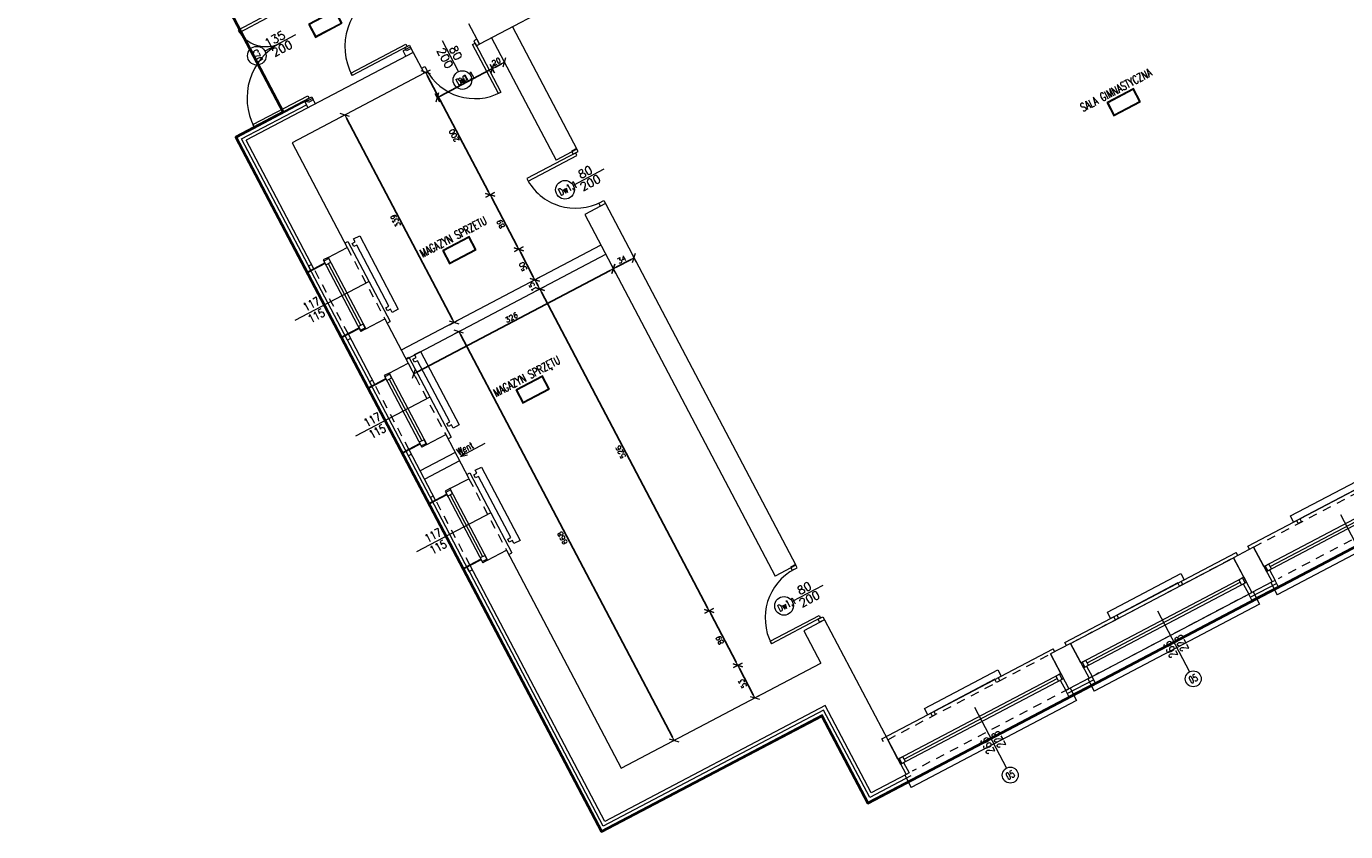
# Model space of a CAD drawing. Header units: metres. Extents: x 7408630 to 7411134, y 5569633 to 5570339.
# Tile 37 of 76: x 7410481 to 7410500, y 5569883 to 5569894. Entities that reach past the tile are written whole.
import ezdxf
from ezdxf.enums import TextEntityAlignment as Align

# ---------------------------------------------------------------- set-up
doc = ezdxf.new("R2010")
doc.units = ezdxf.units.M
doc.header["$MEASUREMENT"] = 0
doc.linetypes.add('HIDDEN', pattern=[9.525, 6.35, -3.175])
for name, color, linetype, lineweight in [('! grzejniki', 7, 'Continuous', 0), ('! tynk', 21, 'Continuous', 0), ('0-osie-tx', 66, 'Continuous', 9), ('Istn-cienka', 4, 'Continuous', 9), ('Istn-drzwi', 1, 'Continuous', 13), ('Istn-okna', 6, 'Continuous', 13), ('Istn-sciany', 3, 'Continuous', 20), ('Istn-went', 5, 'Continuous', 13), ('Istn-widok', 1, 'Continuous', 15), ('Ocieplenie', 4, 'ZIGZAG', 5), ('OPIS POM NOWE', 140, 'Continuous', 5), ('Opis_drzwi', 9, 'Continuous', 15), ('Opis_okna', 8, 'Continuous', 15), ('Opis_pom', 9, 'Continuous', 18), ('Sciany', 2, 'Continuous', 40)]:
    doc.layers.add(name, color=color, linetype=linetype, lineweight=lineweight)
doc.layers.add('Wyburzenia', color=7, linetype='Continuous', lineweight=13, true_color=0xb0b0b0)
doc.styles.add('ARCHETYP', font='romans.shx', dxfattribs={"height": 15})
doc.styles.add('ARIAL', font='tahoma.ttf')
doc.styles.add('TXT', font='simplex.shx')
doc.linetypes.add('ZIGZAG', pattern='A,0.00254,-5.08,[131,ltypeshp.shx,S=5.08,R=0,X=-5.08,Y=0],-10.16,[131,ltypeshp.shx,S=5.08,R=180,X=5.08,Y=0],-5.08', length=20.32254)
doc.dimstyles.new('DIM50', dxfattribs={"dimscale": 5, "dimtxt": 2, "dimasz": 1, "dimexe": 0, "dimexo": 0, "dimgap": 0.5, "dimtad": 1, "dimdec": 4, "dimrnd": 0.5, "dimdsep": 46, "dimtxsty": 'TXT', "dimblk": 'TICK1', "dimblk1": 'TICK1', "dimblk2": 'TICK1', "dimsah": 1, "dimcen": 0, "dimse1": 1, "dimse2": 1, "dimclrd": 1, "dimclre": 7, "dimclrt": 9, "dimadec": 0, "dimazin": 0, "dimtfac": 1, "dimtdec": 4, "dimtmove": 2, "dimatfit": 3, "dimldrblk": 'TICK1', "dimfxl": 1, "dimtolj": 1, "dimarcsym": 0})

# ---------------------------------------------------------------- blocks, each defined once
blk = doc.blocks.new('okno 1')
at = {"layer": 'Istn-cienka', "linetype": 'HIDDEN', "ltscale": 2}
for points in [[(5, -4), (271, -4)], [(271, -61), (15, -61)]]:
    blk.add_lwpolyline(points, dxfattribs=at)
at = {"layer": 'Istn-okna'}
for points in [[(5, -36), (271, -36)], [(5, -44), (271, -44)], [(13, -40), (263, -40)]]:
    blk.add_lwpolyline(points, dxfattribs=at)
for points in [[(7, -44), (13, -44), (13, -36), (7, -36)], [(263, -44), (269, -44), (269, -36), (263, -36)]]:
    blk.add_lwpolyline(points, close=True, dxfattribs=at)
at = {"layer": 'Istn-sciany'}
for points in [[(5, -36), (5, -4)], [(271, -36), (271, -4)], [(5, -36), (5, -44)], [(271, -36), (271, -44)], [(5, -44), (10, -44)], [(10, -44), (10, -61)], [(266, -44), (271, -44)], [(266, -44), (266, -61)], [(10, -61), (5, -61)], [(266, -61), (271, -61)]]:
    blk.add_lwpolyline(points, dxfattribs=at)
at = {"layer": 'Istn-widok'}
for points in [[(-2, 1), (278, 1)], [(-2, -4), (-2, 1)], [(278, -4), (278, 1)], [(3, -61), (3, -81)], [(273, -61), (273, -81)], [(273, -81), (3, -81)]]:
    blk.add_lwpolyline(points, dxfattribs=at)
blk = doc.blocks.new('okno 3')
at = {"layer": 'Istn-cienka', "linetype": 'HIDDEN', "ltscale": 2}
for points in [[(49110.7, -198820.6), (49110.7, -198713.6)], [(49167.7, -198708.6), (49167.7, -198825.6)]]:
    blk.add_lwpolyline(points, dxfattribs=at)
at = {"layer": 'Istn-okna'}
for points in [[(49128.7, -198708.6), (49128.7, -198825.6)], [(49132.7, -198716.6), (49132.7, -198817.6)], [(49136.7, -198708.6), (49136.7, -198825.6)]]:
    blk.add_lwpolyline(points, dxfattribs=at)
for points in [[(49128.7, -198710.6), (49128.7, -198716.6), (49136.7, -198716.6), (49136.7, -198710.6)], [(49128.7, -198817.6), (49128.7, -198823.6), (49136.7, -198823.6), (49136.7, -198817.6)]]:
    blk.add_lwpolyline(points, close=True, dxfattribs=at)
at = {"layer": 'Istn-sciany'}
for points in [[(49128.7, -198713.6), (49110.7, -198713.6)], [(49128.7, -198708.6), (49128.7, -198713.6)], [(49136.7, -198708.6), (49128.7, -198708.6)], [(49136.7, -198708.6), (49167.7, -198708.6)], [(49128.7, -198820.6), (49110.7, -198820.6)], [(49128.7, -198820.6), (49128.7, -198825.6)], [(49136.7, -198825.6), (49128.7, -198825.6)], [(49136.7, -198825.6), (49167.7, -198825.6)]]:
    blk.add_lwpolyline(points, dxfattribs=at)
at = {"layer": 'Istn-widok'}
for points in [[(49167.7, -198701.6), (49172.7, -198701.6)], [(49172.7, -198701.6), (49172.7, -198832.6)], [(49105.7, -198827.6), (49105.7, -198706.6)], [(49110.7, -198706.6), (49105.7, -198706.6)], [(49110.7, -198827.6), (49105.7, -198827.6)], [(49167.7, -198832.6), (49172.7, -198832.6)]]:
    blk.add_lwpolyline(points, dxfattribs=at)
blk = doc.blocks.new('TICK1')
at = {"color": 2}
blk.add_line((-1, -1), (1, 1), dxfattribs=at)
at = {"color": 0}
for p, q in [((0, 0), (-1, 0)), ((0, -1.4), (0, 1.4))]:
    blk.add_line(p, q, dxfattribs=at)
blk = doc.blocks.new('*D98')
at = {"layer": '0-osie-tx', "color": 1, "lineweight": -2}
blk.add_line((58124.7, -199365.6), (58124.7, -198707.6), dxfattribs=at)
at = {"layer": 'DEFPOINTS', "color": 0}
for p in [(58045.8, -198702.6), (58124.7, -198702.6), (58045.8, -199370.6)]:
    blk.add_point(p, dxfattribs=at)
at = {"layer": '0-osie-tx', "color": 1, "lineweight": -2, "xscale": 5, "yscale": 5, "zscale": 5}
for p, rotation in [((58124.7, -198702.6), 90), ((58124.7, -199370.6), 270)]:
    blk.add_blockref('TICK1', p, dxfattribs=dict(at, rotation=rotation))
at = {"layer": '0-osie-tx', "color": 9, "insert": (58118.4, -199036.6), "char_height": 7.5, "attachment_point": 5, "rotation": 90, "style": 'TXT'}
blk.add_mtext('\\A1;668', dxfattribs=at)
blk = doc.blocks.new('*D99')
at = {"layer": '0-osie-tx', "color": 1, "lineweight": -2}
blk.add_line((58124.7, -198682.6), (58124.7, -198353.6), dxfattribs=at)
at = {"layer": 'DEFPOINTS', "color": 0}
for p in [(58038.6, -198348.6), (58124.7, -198348.6), (58038.6, -198687.6)]:
    blk.add_point(p, dxfattribs=at)
at = {"layer": '0-osie-tx', "color": 1, "lineweight": -2, "xscale": 5, "yscale": 5, "zscale": 5}
for p, rotation in [((58124.7, -198348.6), 90), ((58124.7, -198687.6), 270)]:
    blk.add_blockref('TICK1', p, dxfattribs=dict(at, rotation=rotation))
at = {"layer": '0-osie-tx', "color": 9, "insert": (58118.4, -198518.1), "char_height": 7.5, "attachment_point": 5, "rotation": 90, "style": 'TXT'}
blk.add_mtext('\\A1;339', dxfattribs=at)
blk = doc.blocks.new('*D100')
at = {"layer": '0-osie-tx', "color": 1, "lineweight": -2}
blk.add_line((58359.6, -198726.2), (58043.6, -198726.2), dxfattribs=at)
at = {"layer": 'DEFPOINTS', "color": 0}
for p in [(58038.6, -198702.6), (58364.6, -198702.6), (58038.6, -198726.2)]:
    blk.add_point(p, dxfattribs=at)
at = {"layer": '0-osie-tx', "color": 1, "lineweight": -2, "xscale": 5, "yscale": 5, "zscale": 5, "rotation": 180}
blk.add_blockref('TICK1', (58038.6, -198726.2), dxfattribs=at)
at = {"layer": '0-osie-tx', "color": 1, "lineweight": -2, "xscale": 5, "yscale": 5, "zscale": 5}
blk.add_blockref('TICK1', (58364.6, -198726.2), dxfattribs=at)
at = {"layer": '0-osie-tx', "color": 9, "insert": (58201.6, -198720), "char_height": 7.5, "attachment_point": 5, "style": 'TXT'}
blk.add_mtext('\\A1;326', dxfattribs=at)
blk = doc.blocks.new('*D101')
at = {"layer": '0-osie-tx', "color": 1, "lineweight": -2}
blk.add_line((58369.6, -198726.2), (58393.6, -198726.2), dxfattribs=at)
at = {"layer": 'DEFPOINTS', "color": 0}
for p in [(58364.6, -198726.2), (58398.6, -198726.2), (58398.6, -198726.2)]:
    blk.add_point(p, dxfattribs=at)
at = {"layer": '0-osie-tx', "color": 1, "lineweight": -2, "xscale": 5, "yscale": 5, "zscale": 5, "rotation": 180}
blk.add_blockref('TICK1', (58364.6, -198726.2), dxfattribs=at)
at = {"layer": '0-osie-tx', "color": 1, "lineweight": -2, "xscale": 5, "yscale": 5, "zscale": 5}
blk.add_blockref('TICK1', (58398.6, -198726.2), dxfattribs=at)
at = {"layer": '0-osie-tx', "color": 9, "insert": (58381.6, -198720), "char_height": 7.5, "attachment_point": 5, "style": 'TXT'}
blk.add_mtext('\\A1;34', dxfattribs=at)
blk = doc.blocks.new('*D102')
at = {"layer": '0-osie-tx', "color": 1, "lineweight": -2}
blk.add_line((58256.9, -199365.6), (58256.9, -199322.6), dxfattribs=at)
at = {"layer": 'DEFPOINTS', "color": 0}
for p in [(58256.9, -199317.6), (58364.6, -199317.6), (58364.6, -199370.6)]:
    blk.add_point(p, dxfattribs=at)
at = {"layer": '0-osie-tx', "color": 1, "lineweight": -2, "xscale": 5, "yscale": 5, "zscale": 5}
for p, rotation in [((58256.9, -199317.6), 90), ((58256.9, -199370.6), 270)]:
    blk.add_blockref('TICK1', p, dxfattribs=dict(at, rotation=rotation))
at = {"layer": '0-osie-tx', "color": 9, "insert": (58250.7, -199344.1), "char_height": 7.5, "attachment_point": 5, "rotation": 90, "style": 'TXT'}
blk.add_mtext('\\A1;53', dxfattribs=at)
blk = doc.blocks.new('*D90')
at = {"layer": '0-osie-tx', "color": 1, "lineweight": -2}
blk.add_line((58256.9, -199312.6), (58256.9, -199233.6), dxfattribs=at)
at = {"layer": 'DEFPOINTS', "color": 0}
for p in [(58256.9, -199228.6), (58364.6, -199228.6), (58364.6, -199317.6)]:
    blk.add_point(p, dxfattribs=at)
at = {"layer": '0-osie-tx', "color": 1, "lineweight": -2, "xscale": 5, "yscale": 5, "zscale": 5}
for p, rotation in [((58256.9, -199228.6), 90), ((58256.9, -199317.6), 270)]:
    blk.add_blockref('TICK1', p, dxfattribs=dict(at, rotation=rotation))
at = {"layer": '0-osie-tx', "color": 9, "insert": (58250.7, -199273.1), "char_height": 7.5, "attachment_point": 5, "rotation": 90, "style": 'TXT'}
blk.add_mtext('\\A1;89', dxfattribs=at)
blk = doc.blocks.new('*D91')
at = {"layer": '0-osie-tx', "color": 1, "lineweight": -2}
blk.add_line((58256.9, -199223.6), (58256.9, -198707.6), dxfattribs=at)
at = {"layer": 'DEFPOINTS', "color": 0}
for p in [(58256.9, -198702.6), (58364.6, -198702.6), (58364.6, -199228.6)]:
    blk.add_point(p, dxfattribs=at)
at = {"layer": '0-osie-tx', "color": 1, "lineweight": -2, "xscale": 5, "yscale": 5, "zscale": 5}
for p, rotation in [((58256.9, -198702.6), 90), ((58256.9, -199228.6), 270)]:
    blk.add_blockref('TICK1', p, dxfattribs=dict(at, rotation=rotation))
at = {"layer": '0-osie-tx', "color": 9, "insert": (58250.7, -198965.6), "char_height": 7.5, "attachment_point": 5, "rotation": 90, "style": 'TXT'}
blk.add_mtext('\\A1;526', dxfattribs=at)
blk = doc.blocks.new('*D92')
at = {"layer": '0-osie-tx', "color": 1, "lineweight": -2}
blk.add_line((58256.9, -198697.6), (58256.9, -198692.6), dxfattribs=at)
at = {"layer": 'DEFPOINTS', "color": 0}
for p in [(58256.9, -198687.6), (58364.6, -198687.6), (58364.6, -198702.6)]:
    blk.add_point(p, dxfattribs=at)
at = {"layer": '0-osie-tx', "color": 1, "lineweight": -2, "xscale": 5, "yscale": 5, "zscale": 5}
for p, rotation in [((58256.9, -198687.6), 90), ((58256.9, -198702.6), 270)]:
    blk.add_blockref('TICK1', p, dxfattribs=dict(at, rotation=rotation))
at = {"layer": '0-osie-tx', "color": 9, "insert": (58249.4, -198695.1), "char_height": 7.5, "attachment_point": 5, "rotation": 90, "style": 'TXT'}
blk.add_mtext('\\A1;15', dxfattribs=at)
blk = doc.blocks.new('*D93')
at = {"layer": '0-osie-tx', "color": 1, "lineweight": -2}
blk.add_line((58256.9, -198682.6), (58256.9, -198642.6), dxfattribs=at)
at = {"layer": 'DEFPOINTS', "color": 0}
for p in [(58256.9, -198637.6), (58364.6, -198637.6), (58364.6, -198687.6)]:
    blk.add_point(p, dxfattribs=at)
at = {"layer": '0-osie-tx', "color": 1, "lineweight": -2, "xscale": 5, "yscale": 5, "zscale": 5}
for p, rotation in [((58256.9, -198637.6), 90), ((58256.9, -198687.6), 270)]:
    blk.add_blockref('TICK1', p, dxfattribs=dict(at, rotation=rotation))
at = {"layer": '0-osie-tx', "color": 9, "insert": (58250.7, -198662.6), "char_height": 7.5, "attachment_point": 5, "rotation": 90, "style": 'TXT'}
blk.add_mtext('\\A1;50', dxfattribs=at)
blk = doc.blocks.new('*D94')
at = {"layer": '0-osie-tx', "color": 1, "lineweight": -2}
blk.add_line((58256.9, -198632.6), (58256.9, -198553.6), dxfattribs=at)
at = {"layer": 'DEFPOINTS', "color": 0}
for p in [(58256.9, -198548.6), (58364.6, -198548.6), (58364.6, -198637.6)]:
    blk.add_point(p, dxfattribs=at)
at = {"layer": '0-osie-tx', "color": 1, "lineweight": -2, "xscale": 5, "yscale": 5, "zscale": 5}
for p, rotation in [((58256.9, -198548.6), 90), ((58256.9, -198637.6), 270)]:
    blk.add_blockref('TICK1', p, dxfattribs=dict(at, rotation=rotation))
at = {"layer": '0-osie-tx', "color": 9, "insert": (58250.7, -198593.1), "char_height": 7.5, "attachment_point": 5, "rotation": 90, "style": 'TXT'}
blk.add_mtext('\\A1;89', dxfattribs=at)
blk = doc.blocks.new('*D95')
at = {"layer": '0-osie-tx', "color": 1, "lineweight": -2}
blk.add_line((58256.9, -198543.6), (58256.9, -198353.6), dxfattribs=at)
at = {"layer": 'DEFPOINTS', "color": 0}
for p in [(58256.9, -198348.6), (58364.6, -198348.6), (58364.6, -198548.6)]:
    blk.add_point(p, dxfattribs=at)
at = {"layer": '0-osie-tx', "color": 1, "lineweight": -2, "xscale": 5, "yscale": 5, "zscale": 5}
for p, rotation in [((58256.9, -198348.6), 90), ((58256.9, -198548.6), 270)]:
    blk.add_blockref('TICK1', p, dxfattribs=dict(at, rotation=rotation))
at = {"layer": '0-osie-tx', "color": 9, "insert": (58250.7, -198448.6), "char_height": 7.5, "attachment_point": 5, "rotation": 90, "style": 'TXT'}
blk.add_mtext('\\A1;200', dxfattribs=at)
blk = doc.blocks.new('*D96')
at = {"layer": '0-osie-tx', "color": 1, "lineweight": -2}
blk.add_line((58359.6, -198388.6), (58349.6, -198388.6), dxfattribs=at)
at = {"layer": 'DEFPOINTS', "color": 0}
for p in [(58344.6, -198348.6), (58364.6, -198348.6), (58344.6, -198388.6)]:
    blk.add_point(p, dxfattribs=at)
at = {"layer": '0-osie-tx', "color": 1, "lineweight": -2, "xscale": 5, "yscale": 5, "zscale": 5, "rotation": 180}
blk.add_blockref('TICK1', (58344.6, -198388.6), dxfattribs=at)
at = {"layer": '0-osie-tx', "color": 1, "lineweight": -2, "xscale": 5, "yscale": 5, "zscale": 5}
blk.add_blockref('TICK1', (58364.6, -198388.6), dxfattribs=at)
at = {"layer": '0-osie-tx', "color": 9, "insert": (58354.6, -198382.4), "char_height": 7.5, "attachment_point": 5, "style": 'TXT'}
blk.add_mtext('\\A1;20', dxfattribs=at)
blk = doc.blocks.new('*D97')
at = {"layer": '0-osie-tx', "color": 1, "lineweight": -2}
blk.add_line((58339.6, -198388.6), (58259.6, -198388.6), dxfattribs=at)
at = {"layer": 'DEFPOINTS', "color": 0}
for p in [(58254.6, -198348.6), (58344.6, -198348.6), (58254.6, -198388.6)]:
    blk.add_point(p, dxfattribs=at)
at = {"layer": '0-osie-tx', "color": 1, "lineweight": -2, "xscale": 5, "yscale": 5, "zscale": 5, "rotation": 180}
blk.add_blockref('TICK1', (58254.6, -198388.6), dxfattribs=at)
at = {"layer": '0-osie-tx', "color": 1, "lineweight": -2, "xscale": 5, "yscale": 5, "zscale": 5}
blk.add_blockref('TICK1', (58344.6, -198388.6), dxfattribs=at)
at = {"layer": '0-osie-tx', "color": 9, "insert": (58299.6, -198382.4), "char_height": 7.5, "attachment_point": 5, "style": 'TXT'}
blk.add_mtext('\\A1;90', dxfattribs=at)
blk = doc.blocks.new('A$C142d3faa')
at = {"layer": '! grzejniki'}
for points in [[(-883.93352, 645.10619), (-878.93352, 645.10619), (-878.93352, 650.10619), (-868.93352, 650.10619), (-868.93352, 530.10619), (-878.93352, 530.10619), (-878.93352, 535.10619), (-883.93352, 535.10619), (-883.93352, 540.10619), (-878.93352, 540.10619), (-878.93352, 640.10619), (-883.93352, 640.10619)], [(-883.93352, 456.10619), (-878.93352, 456.10619), (-878.93352, 461.10619), (-868.93352, 461.10619), (-868.93352, 341.10619), (-878.93352, 341.10619), (-878.93352, 346.10619), (-883.93352, 346.10619), (-883.93352, 351.10619), (-878.93352, 351.10619), (-878.93352, 451.10619), (-883.93352, 451.10619)], [(-883.93352, 267.10619), (-878.93352, 267.10619), (-878.93352, 272.10619), (-868.93352, 272.10619), (-868.93352, 152.10619), (-878.93352, 152.10619), (-878.93352, 157.10619), (-883.93352, 157.10619), (-883.93352, 162.10619), (-878.93352, 162.10619), (-878.93352, 262.10619), (-883.93352, 262.10619)], [(-459.77464, -350.39381), (-459.77464, -345.39381), (-464.77464, -345.39381), (-464.77464, -335.39381), (-344.77464, -335.39381), (-344.77464, -345.39381), (-349.77464, -345.39381), (-349.77464, -350.39381), (-354.77464, -350.39381), (-354.77464, -345.39381), (-454.77464, -345.39381), (-454.77464, -350.39381)], [(-160.77464, -350.39381), (-160.77464, -345.39381), (-165.77464, -345.39381), (-165.77464, -335.39381), (-45.77464, -335.39381), (-45.77464, -345.39381), (-50.77464, -345.39381), (-50.77464, -350.39381), (-55.77464, -350.39381), (-55.77464, -345.39381), (-155.77464, -345.39381), (-155.77464, -350.39381)], [(138.22536, -350.39381), (138.22536, -345.39381), (133.22536, -345.39381), (133.22536, -335.39381), (253.22536, -335.39381), (253.22536, -345.39381), (248.22536, -345.39381), (248.22536, -350.39381), (243.22536, -350.39381), (243.22536, -345.39381), (143.22536, -345.39381), (143.22536, -350.39381)]]:
    blk.add_lwpolyline(points, close=True, dxfattribs=at)
at = {"layer": '! tynk'}
for points in [[(-960.77464, 637.60619), (-960.77464, 859.60619), (-844.77464, 859.60619)], [(-959.77464, 637.60619), (-959.77464, 858.60619), (-844.77464, 858.60619)], [(-949.77464, 638.60619), (-960.77464, 638.60619)], [(-931.77464, 637.60619), (-960.77464, 637.60619)], [(-960.77464, 448.60619), (-960.77464, 532.60619)], [(-931.77464, 532.60619), (-960.77464, 532.60619)], [(-949.77464, 531.60619), (-960.77464, 531.60619)], [(-959.77464, 448.60619), (-959.77464, 532.60619)], [(-949.77464, 449.60619), (-960.77464, 449.60619)], [(-931.77464, 448.60619), (-960.77464, 448.60619)], [(-960.77464, 259.60619), (-960.77464, 343.60619)], [(-931.77464, 343.60619), (-960.77464, 343.60619)], [(-959.77464, 259.60619), (-959.77464, 343.60619)], [(-949.77464, 342.60619), (-960.77464, 342.60619)], [(-949.77464, 260.60619), (-960.77464, 260.60619)], [(-931.77464, 259.60619), (-960.77464, 259.60619)], [(-960.77464, 208.1483), (-960.77464, 226.1483)], [(-527.77464, -418.39381), (-600.77464, -418.39381), (-600.77464, -275.39381), (-960.77464, -275.39381), (-960.77464, 154.60619)], [(-931.77464, 154.60619), (-960.77464, 154.60619)], [(-949.77464, 153.60619), (-960.77464, 153.60619)], [(-527.77464, -417.39381), (-599.77464, -417.39381), (-599.77464, -274.39381), (-959.77464, -274.39381), (-959.77464, 154.60619)], [(-271.77464, -418.39381), (-271.77464, -407.39381)], [(-228.77464, -417.39381), (-271.77464, -417.39381)], [(-228.77464, -418.39381), (-271.77464, -418.39381)], [(-228.77464, -418.39381), (-228.77464, -407.39381)], [(27.22536, -418.39381), (27.22536, -407.39381)], [(70.22536, -417.39381), (27.22536, -417.39381)], [(70.22536, -418.39381), (27.22536, -418.39381)], [(70.22536, -418.39381), (70.22536, -407.39381)]]:
    blk.add_lwpolyline(points, dxfattribs=at)
at = {"layer": 'Istn-drzwi'}
for points in [[(-885.77464, 991.10619), (-840.77464, 991.10619), (-840.77464, 995.10619), (-885.77464, 995.10619)], [(-930.77464, 864.10619), (-840.77464, 864.10619), (-840.77464, 860.10619), (-930.77464, 860.10619)], [(-836.77464, 860.10619), (-836.77464, 855.10619), (-844.77464, 855.10619), (-844.77464, 860.10619)], [(-770.77464, 864.10619), (-680.77464, 864.10619), (-680.77464, 860.10619), (-770.77464, 860.10619)], [(-676.77464, 860.10619), (-676.77464, 855.10619), (-684.77464, 855.10619), (-684.77464, 860.10619)], [(-671.77464, 814.60619), (-676.77464, 814.60619), (-676.77464, 822.60619), (-671.77464, 822.60619)], [(-591.77464, 814.60619), (-586.77464, 814.60619), (-586.77464, 822.60619), (-591.77464, 822.60619)], [(-595.77464, 738.60619), (-595.77464, 818.60619), (-591.77464, 818.60619), (-591.77464, 738.60619)], [(-616.77464, 606.60619), (-536.77464, 606.60619), (-536.77464, 610.60619), (-616.77464, 610.60619)], [(-532.77464, 610.60619), (-532.77464, 615.60619), (-540.77464, 615.60619), (-540.77464, 610.60619)], [(-532.77464, 530.60619), (-532.77464, 525.60619), (-540.77464, 525.60619), (-540.77464, 530.60619)], [(-532.77464, -69.39381), (-532.77464, -64.39381), (-540.77464, -64.39381), (-540.77464, -69.39381)], [(-616.77464, -145.39381), (-536.77464, -145.39381), (-536.77464, -149.39381), (-616.77464, -149.39381)], [(-532.77464, -149.39381), (-532.77464, -154.39381), (-540.77464, -154.39381), (-540.77464, -149.39381)]]:
    blk.add_lwpolyline(points, close=True, dxfattribs=at)
for points in [[(-815.77464, 950.10619), (-865.77464, 950.10619)], [(-631.77464, 793.60619), (-631.77464, 843.60619)], [(-511.77464, 570.60619), (-561.77464, 570.60619)], [(-511.77464, -109.39381), (-561.77464, -109.39381)]]:
    blk.add_lwpolyline(points, dxfattribs=at)
for centre, radius, start, end in [((-840.77464, 995.10619), 45, 179.99999987, 270.00000002), ((-840.77464, 860.10619), 90, 90.00000004, 180.00000004), ((-680.77464, 860.10619), 90, 90.00000004, 180.00000004), ((-591.77464, 818.60619), 80, 180.00000004, 270.00000004), ((-536.77464, 610.60619), 80, 179.99999996, 269.99999996), ((-536.77464, -149.39381), 80, 90.00000004, 180.00000004)]:
    blk.add_arc(centre, radius, start, end, dxfattribs=at)
at = {"layer": 'Istn-sciany'}
for p, q in [((-676.77464, 848.60619), (-949.77464, 848.60619)), ((-676.77464, 848.60619), (-676.77464, 814.60619)), ((-586.77464, 848.60619), (-586.77464, 814.60619)), ((-676.77464, 814.60619), (-892.77464, 814.60619)), ((-232.77464, 814.60619), (-586.77464, 814.60619)), ((-566.77464, 814.60619), (-566.77464, 614.60619)), ((-532.77464, 814.60619), (-532.77464, 614.60619)), ((-532.77464, 614.60619), (-566.77464, 614.60619))]:
    blk.add_line(p, q, dxfattribs=at)
for points in [[(-949.77464, 638.60619), (-949.77464, 848.60619)], [(-836.77464, 857.60619), (-848.77464, 857.60619)], [(-848.77464, 848.60619), (-848.77464, 857.60619)], [(-836.77464, 848.60619), (-836.77464, 857.60619)], [(-676.77464, 857.60619), (-688.77464, 857.60619)], [(-688.77464, 848.60619), (-688.77464, 857.60619)], [(-676.77464, 848.60619), (-676.77464, 857.60619)], [(-892.77464, 814.60619), (-892.77464, 643.60619)], [(-949.77464, 449.60619), (-949.77464, 531.60619)], [(-892.77464, 526.60619), (-892.77464, 454.60619)], [(-532.77464, 525.60619), (-566.77464, 525.60619)], [(-566.77464, 525.60619), (-566.77464, -65.39381)], [(-532.77464, 525.60619), (-532.77464, -65.39381)], [(-566.77464, 475.60619), (-892.77464, 475.60619)], [(-566.77464, 460.60619), (-892.77464, 460.60619)], [(-949.77464, 260.60619), (-949.77464, 342.60619)], [(-892.77464, 337.60619), (-892.77464, 265.60619)], [(-532.77464, -407.39381), (-589.77464, -407.39381), (-589.77464, -264.39381), (-949.77464, -264.39381), (-949.77464, 153.60619)], [(-892.77464, 148.60619), (-892.77464, -207.39381), (-566.77464, -207.39381)], [(-532.77464, -65.39381), (-566.77464, -65.39381)], [(-532.77464, -154.39381), (-566.77464, -154.39381)], [(-566.77464, -154.39381), (-566.77464, -207.39381)], [(-532.77464, -154.39381), (-532.77464, -350.39381)], [(-532.77464, -350.39381), (-532.77464, -407.39381)], [(-233.77464, -350.39381), (-266.77464, -350.39381)], [(-266.77464, -350.39381), (-266.77464, -407.39381)], [(-233.77464, -350.39381), (-233.77464, -407.39381)], [(65.22536, -350.39381), (32.22536, -350.39381)], [(32.22536, -350.39381), (32.22536, -407.39381)], [(65.22536, -350.39381), (65.22536, -407.39381)], [(-233.77464, -407.39381), (-266.77464, -407.39381)], [(65.22536, -407.39381), (32.22536, -407.39381)]]:
    blk.add_lwpolyline(points, dxfattribs=at)
at = {"layer": 'Istn-went'}
for p, q in [((-892.77464, 308.60619), (-949.77464, 308.60619)), ((-892.77464, 294.60619), (-949.77464, 294.60619))]:
    blk.add_line(p, q, dxfattribs=at)
for points in [[(-888.69164, 299.54572), (-878.71979, 302.32812)], [(-848.64724, 299.95843), (-888.69164, 299.54572)], [(-888.69164, 299.54572), (-878.66456, 296.96943)]]:
    blk.add_lwpolyline(points, dxfattribs=at)
at = {"layer": 'Ocieplenie', "linetype": 'ZIGZAG', "ltscale": 0.75}
for points in [[(-954.77464, 637.60619), (-954.77464, 853.60619), (-848.77464, 853.60619)], [(-954.77464, 448.60619), (-954.77464, 532.60619)], [(-954.77464, 259.60619), (-954.77464, 343.60619)], [(-527.77464, -412.39381), (-594.77464, -412.39381), (-594.77464, -269.39381), (-954.77464, -269.39381), (-954.77464, 154.60619)], [(-228.77464, -412.39381), (-271.77464, -412.39381)], [(70.22536, -412.39381), (27.22536, -412.39381)]]:
    blk.add_lwpolyline(points, dxfattribs=at)
at = {"layer": 'Opis_drzwi'}
for centre in [(-879.26784, 949.67787), (-632.56588, 780.1294), (-575.27464, 570.60619), (-575.27464, -109.39381)]:
    blk.add_circle(centre, 13.5, dxfattribs=at)
at = {"layer": 'Opis_okna'}
for points in [[(-887.77464, 585.10619), (-1009.20096, 585.10619)], [(-887.77464, 396.10619), (-1009.20096, 396.10619)], [(-887.77464, 207.10619), (-1009.20096, 207.10619)], [(-399.77464, -367.23493), (-399.77464, -466.82013)], [(-100.77464, -367.23493), (-100.77464, -466.82013)], [(198.22536, -367.23493), (198.22536, -466.82013)]]:
    blk.add_lwpolyline(points, dxfattribs=at)
for centre in [(-399.77464, -478.32013), (-100.77464, -478.32013)]:
    blk.add_circle(centre, 11.5, dxfattribs=at)
at = {"layer": 'Opis_pom', "ltscale": 0.7}
for points in [[(-791.83094, 933.67513), (-748.31094, 933.67513), (-748.31094, 955.43513), (-791.83094, 955.43513)], [(-790.74294, 934.76313), (-749.39894, 934.76313), (-749.39894, 954.34713), (-790.74294, 954.34713)], [(-772.83239, 553.67801), (-729.31239, 553.67801), (-729.31239, 575.43801), (-772.83239, 575.43801)], [(-771.74439, 554.76601), (-730.40039, 554.76601), (-730.40039, 574.35001), (-771.74439, 574.35001)], [(-772.83239, 325.85827), (-729.31239, 325.85827), (-729.31239, 347.61827), (-772.83239, 347.61827)], [(-771.74439, 326.94627), (-730.40039, 326.94627), (-730.40039, 346.53027), (-771.74439, 346.53027)], [(176.9839, 295.51703), (220.5039, 295.51703), (220.5039, 317.27703), (176.9839, 317.27703)], [(178.0719, 296.60503), (219.4159, 296.60503), (219.4159, 316.18903), (178.0719, 316.18903)]]:
    blk.add_lwpolyline(points, close=True, dxfattribs=at)
at = {"layer": 'Sciany'}
blk.add_lwpolyline([(1838.22536, 1656.60619), (-883.77464, 1656.60619), (-883.77464, 859.60619), (-960.77464, 859.60619), (-960.77464, -275.39381), (-600.77464, -275.39381), (-600.77464, -418.39381), (4503.72174, -418.39183), (4503.72174, 1121.60619), (3122.22536, 1121.60619)], dxfattribs=at)
at = {"layer": 'Wyburzenia'}
for points in [[(-233.77464, -350.39381), (32.22536, -350.39381)], [(-233.77464, -407.39381), (32.22536, -407.39381)]]:
    blk.add_lwpolyline(points, dxfattribs=at)
for p in [(-537.77464, -346.39381), (-238.77464, -346.39381), (60.22536, -346.39381)]:
    blk.add_blockref('okno 1', p)
at = {"layer": '0-osie-tx'}
for p in [(-50060.48607, 199352.19449), (-50060.48607, 199163.19449), (-50060.48607, 198974.19449)]:
    blk.add_blockref('okno 3', p, dxfattribs=at)
at = {"layer": 'Istn-drzwi', "color": 8, "style": 'ARCHETYP'}
for s, rotation, p in [('135', 359.99999996, (-860.35645, 953.10619)), ('200', 359.99999996, (-857.57872, 935.95905)), ('200', 269.99999996, (-645.92178, 835.41027)), ('80', 269.99999996, (-628.77464, 829.629)), ('80', 359.99999996, (-547.79745, 573.60619)), ('200', 359.99999996, (-553.57872, 556.45905)), ('80', 359.99999996, (-547.79745, -106.39381)), ('200', 359.99999996, (-553.57872, -123.54095))]:
    blk.add_text(s, height=12, rotation=rotation, dxfattribs=at).set_placement(p)
at = {"layer": 'Istn-went', "style": 'ARCHETYP', "width": 0.8}
blk.add_text('Went', height=10, rotation=0.00000004, dxfattribs=at).set_placement((-889.97603, 302.0823))
at = {"layer": 'OPIS POM NOWE', "style": 'ARIAL'}
for tag, p in [('E1,4', (2085.45351, 1677.90272)), ('E1,4', (2642.56507, 1467.09858)), ('E1,4', (2887.55495, 1334.66914)), ('E1,1', (2346.15173, 945.30692)), ('E1,2', (2380.28977, 731.46058)), ('E1,4', (3248.92697, 423.56227)), ('E1,3', (2269.29047, 389.84746)), ('E1,5', (4145.39689, -41.41678))]:
    blk.add_attdef(tag, text='', height=23.936, dxfattribs=at).set_placement(p, align=Align.MIDDLE_CENTER)
at = {"layer": 'Opis_drzwi', "style": 'ARCHETYP', "width": 0.7}
blk.add_text('DZ3', height=10, rotation=90, dxfattribs=at).set_placement((-874.34616, 940.25981))
for p in [(-641.98394, 775.20772), (-584.6927, 565.68451), (-584.6927, -114.31549)]:
    blk.add_text('Dw1,1', height=10, dxfattribs=at).set_placement(p)
at = {"layer": 'Opis_okna', "style": 'ARCHETYP'}
for s, height, width, p in [('117', 12, 0.8, (-989.13681, 589.1487)), ('115', 12, 0.8, (-990.56464, 570.78032)), ('117', 12, 0.8, (-989.13681, 400.1487)), ('115', 12, 0.8, (-990.56464, 381.78032)), ('117', 12, 0.8, (-989.13681, 211.1487)), ('115', 12, 0.8, (-990.56464, 192.78032)), ('05', 10, 0.7, (-405.75127, -483.24181)), ('05', 10, 0.7, (-106.75127, -483.24181))]:
    blk.add_text(s, height=height, dxfattribs=dict(at, width=width)).set_placement(p)
at = {"layer": 'Opis_okna', "style": 'ARCHETYP', "width": 0.8}
for s, p in [('266', (-403.23805, -437.87071)), ('228', (-384.86967, -437.14537)), ('266', (-104.23805, -437.87071)), ('228', (-85.86967, -437.14537))]:
    blk.add_text(s, height=12, rotation=90, dxfattribs=at).set_placement(p)
at = {"layer": 'Opis_pom', "ltscale": 0.7, "style": 'TXT', "width": 0.7}
for s, p in [('MAGAZYN SPRZETU', (-749.95726, 579.48433)), ('MAGAZYN SPRZĘTU', (-749.95726, 351.66458)), ('SALA GIMNASTYCZNA ', (199.85904, 321.32334))]:
    blk.add_text(s, height=12, dxfattribs=at).set_placement(p, align=Align.CENTER)
at = {"layer": 'Opis_pom', "ltscale": 0.7, "style": 'ARIAL'}
for tag, p in [('B1,18', (784.17545, 4749.37691)), ('B1,21', (1474.16062, 4744.55225)), ('A1,1', (-123.27527, 4710.79271)), ('B1/17', (593.195, 4721.36004)), ('1,22', (2015.9973, 4715.61993)), ('1,23', (2643.87974, 4721.36004)), ('B1,1', (2964.21389, 4687.19476)), ('B1,19', (983.47704, 4684.25047)), ('A1,6', (-365.37937, 4657.22679)), ('A1,16', (198.20726, 4631.43636)), ('B1,20', (1267.19488, 4624.63245)), ('B1,3', (3298.01304, 4567.23582)), ('B1,4', (4545.10985, 4480.62225)), ('A1,5', (-782.1155, 4446.93269)), ('A1,2', (-186.91937, 4425.11232)), ('A1,15', (198.20726, 4391.00084)), ('B1,2', (2872.01208, 4302.45919)), ('A1,3', (-121.28956, 4150.90563)), ('B1,8', (2427.38319, 4053.12316)), ('B1,6', (4754.92624, 3940.33462)), ('A1,4', (-837.67923, 3920.77219)), ('B1,14', (401.20606, 3890.99898)), ('B1,13', (1255.28314, 3857.26479)), ('B1,10', (1961.59927, 3852.27607)), ('B1,5', (4487.88744, 3854.52406)), ('B1,9', (2126.78184, 3827.24689)), ('B1,7', (3203.17952, 3799.68363)), ('B1,11', (2118.65879, 3658.83867)), ('B1,12', (1949.47729, 3633.25719)), ('C1,2', (2894.60473, 3427.28336)), ('C1,3', (2160.24672, 3198.45588)), ('C1,1', (3129.25555, 2706.44899)), ('C1,4', (2077.33924, 2485.4131)), ('C1,5', (2131.38321, 2180.30979)), ('C1,10', (3196.04343, 2172.92088)), ('C1,9', (3215.99552, 1907.6342)), ('C1,6', (2168.07384, 1819.58528)), ('D0,18', (1348.65318, 1483.78164)), ('C1,8', (2890.19555, 1472.29709)), ('C1,7', (2247.74624, 1432.40489)), ('D,03', (680.14667, 1361.20684)), ('D0,15', (1769.82602, 1360.28568)), ('D,07', (301.65348, 1339.2086)), ('D0,6', (-189.6235, 1299.11733)), ('D0,8', (-573.60597, 1280.79442)), ('D0,4', (520.2942, 1181.60376)), ('D0,2', (1011.71883, 1184.66707)), ('D0,14', (1790.01141, 1156.00202)), ('D,05', (264.32997, 1077.69749)), ('D0,13', (1760.78024, 974.27002)), ('D0,09', (-770.07094, 944.55513)), ('D0,1', (999.98875, 928.60626)), ('D0,10', (-751.07239, 564.55801)), ('D0,11', (-751.07239, 336.73827)), ('D0,12', (198.7439, 306.39703))]:
    blk.add_attdef(tag, text='', height=11.968, dxfattribs=at).set_placement(p, align=Align.MIDDLE_CENTER)
at = {"layer": '0-osie-tx'}
for base, p1, p2, picture, middle in [((-806.69016, 814.60619), (-892.77464, 475.60619), (-892.77464, 814.60619), '*D99', (-812.94016, 645.10619)), ((-674.42063, 814.60619), (-566.77464, 614.60619), (-566.77464, 814.60619), '*D95', (-680.67063, 714.60619)), ((-674.42063, 614.60619), (-566.77464, 525.60619), (-566.77464, 614.60619), '*D94', (-680.67063, 570.10619)), ((-674.42063, 525.60619), (-566.77464, 475.60619), (-566.77464, 525.60619), '*D93', (-680.67063, 500.60619)), ((-674.42063, 475.60619), (-566.77464, 460.60619), (-566.77464, 475.60619), '*D92', (-681.92063, 468.10619)), ((-806.69016, 460.60619), (-885.49328, -207.39381), (-885.49328, 460.60619), '*D98', (-812.94016, 126.60619)), ((-674.42063, 460.60619), (-566.77464, -65.39381), (-566.77464, 460.60619), '*D91', (-680.67063, 197.60619)), ((-674.42063, -65.39381), (-566.77464, -154.39381), (-566.77464, -65.39381), '*D90', (-680.67063, -109.89381)), ((-674.42063, -154.39381), (-566.77464, -207.39381), (-566.77464, -154.39381), '*D102', (-680.67063, -180.89381))]:
    dim = blk.add_linear_dim(base=base, p1=p1, p2=p2, angle=90, dimstyle='DIM50', override={"dimtxt": 1.5, "dimfxl": 0}, dxfattribs=at)
    dim.commit()
    dim.dimension.update_dxf_attribs({"geometry": picture, "text_midpoint": middle, "insert": (-58931.34199, 199163.19449)})
for base, p1, p2, picture, middle in [((-676.77464, 774.56218), (-586.77464, 814.60619), (-676.77464, 814.60619), '*D97', (-631.77464, 780.81218)), ((-586.77464, 774.56218), (-566.77464, 814.60619), (-586.77464, 814.60619), '*D96', (-576.77464, 780.81218)), ((-892.77464, 436.96262), (-566.77464, 460.60619), (-892.77464, 460.60619), '*D100', (-729.77464, 443.21262)), ((-532.77464, 436.96262), (-566.77464, 436.96262), (-532.77464, 436.96262), '*D101', (-549.77464, 443.21262))]:
    dim = blk.add_linear_dim(base=base, p1=p1, p2=p2, dimstyle='DIM50', override={"dimtxt": 1.5, "dimfxl": 0}, dxfattribs=at)
    dim.commit()
    dim.dimension.update_dxf_attribs({"geometry": picture, "text_midpoint": middle, "insert": (-58931.34199, 199163.19449)})

msp = doc.modelspace()

# ---------------------------------------------------------------- block references
at = {"xscale": 0.01, "yscale": 0.01, "zscale": 0.01, "rotation": 27.75854060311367}
msp.add_blockref('A$C142d3faa', (7410496.7794, 5569889.66285), dxfattribs=at)

doc.saveas('drawing.dxf')
